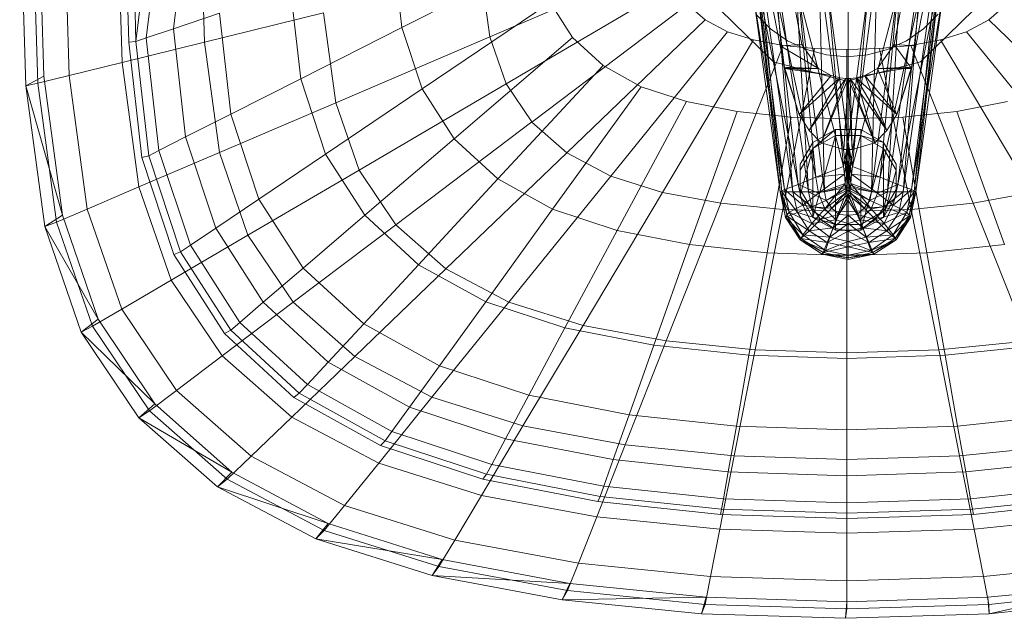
# Model space of a CAD drawing. Header units: metres. Extents: x 397.7 to 427.5, y 12.7 to 28.4.
# Tile 102 of 139: x 409.531 to 409.748, y 27.705 to 27.838. Entities that reach past the tile are written whole.
import ezdxf

# ---------------------------------------------------------------- set-up
doc = ezdxf.new("R2010")
doc.units = ezdxf.units.M
doc.layers.add('02_MOBILIARIO', color=7, linetype='Continuous', lineweight=18)
doc.layers.add('A-DETL-____-MBND', color=7, linetype='Continuous', lineweight=18)

# ---------------------------------------------------------------- blocks, each defined once
blk = doc.blocks.new('Family - Rentamans P2-152767-05_CLI_AIGUA_P2')
at = {"layer": 'A-DETL-____-MBND', "color": 253, "true_color": 0xaaaaaa}
for p, q in [((0.16249, 0.18273), (0.17279, 0.12673)), ((0.16249, 0.18273), (0.17279, 0.12673)), ((0.19319, 0.12673), (0.20349, 0.18273)), ((0.19319, 0.12673), (0.20349, 0.18273)), ((0.16799, 0.12643), (0.15799, 0.17843)), ((0.15799, 0.17843), (0.16799, 0.12643)), ((0.20799, 0.17843), (0.19799, 0.12643)), ((0.20799, 0.17843), (0.19799, 0.12643)), ((0, 0.16227), (0.00133, 0.11764)), ((0.00269, 0.16227), (0.004, 0.11821)), ((0.0041, 0.16227), (0.00536, 0.11975)), ((0.01092, 0.11992), (0.00966, 0.16227)), ((0.02264, 0.1228), (0.02147, 0.16227)), ((0.04082, 0.12728), (0.03978, 0.16227)), ((0.16839, 0.09423), (0.16129, 0.15423)), ((0.16799, 0.09423), (0.16129, 0.15423)), ((0.16799, 0.09423), (0.16129, 0.15423)), ((0.20469, 0.15423), (0.19759, 0.09423)), ((0.20469, 0.15423), (0.19799, 0.09423)), ((0.19799, 0.09423), (0.20469, 0.15423)), ((0.17079, 0.09423), (0.16269, 0.15123)), ((0.16839, 0.09423), (0.16269, 0.15123)), ((0.20329, 0.15123), (0.19519, 0.09423)), ((0.19759, 0.09423), (0.20329, 0.15123)), ((0.02408, 0.12731), (0.02353, 0.14943)), ((0.02565, 0.12745), (0.02511, 0.14934)), ((0.03396, 0.13024), (0.0362, 0.14804)), ((0.02565, 0.12745), (0.02802, 0.14625)), ((0.02796, 0.12822), (0.0303, 0.14675)), ((0.08444, 0.13051), (0.08263, 0.1466)), ((0.17429, 0.09423), (0.16649, 0.14723)), ((0.17079, 0.09423), (0.16649, 0.14723)), ((0.19949, 0.14723), (0.19169, 0.09423)), ((0.19949, 0.14723), (0.19519, 0.09423)), ((0.11406, 0.1455), (0.08444, 0.13051)), ((0.14281, 0.14517), (0.10383, 0.12847)), ((0.17779, 0.09423), (0.17119, 0.14553)), ((0.17429, 0.09423), (0.17119, 0.14553)), ((0.18299, 0.09573), (0.17659, 0.14403)), ((0.17779, 0.09423), (0.17659, 0.14403)), ((0.18939, 0.14403), (0.18299, 0.09573)), ((0.19479, 0.14553), (0.18819, 0.09423)), ((0.18819, 0.09423), (0.18939, 0.14403)), ((0.19169, 0.09423), (0.19479, 0.14553)), ((0.10383, 0.12847), (0.10196, 0.14236)), ((0.18299, 0.09573), (0.18299, 0.14323)), ((0.10743, 0.11808), (0.14464, 0.13991)), ((0.06207, 0.11919), (0.05985, 0.13894)), ((0.16799, 0.09423), (0.16199, 0.13823)), ((0.16899, 0.09473), (0.16199, 0.13823)), ((0.16899, 0.09473), (0.16339, 0.13823)), ((0.17199, 0.09583), (0.16339, 0.13823)), ((0.17199, 0.09583), (0.16699, 0.13823)), ((0.16699, 0.13823), (0.17589, 0.09743)), ((0.17199, 0.13823), (0.18199, 0.09983)), ((0.17199, 0.13823), (0.17589, 0.09743)), ((0.17859, 0.13823), (0.18299, 0.10523)), ((0.17859, 0.13823), (0.18199, 0.09983)), ((0.18299, 0.10523), (0.18739, 0.13823)), ((0.18299, 0.13813), (0.18299, 0.10523)), ((0.18739, 0.13823), (0.18399, 0.09983)), ((0.18399, 0.09983), (0.19399, 0.13823)), ((0.19399, 0.13823), (0.19009, 0.09743)), ((0.19009, 0.09743), (0.19899, 0.13823)), ((0.19899, 0.13823), (0.19399, 0.09583)), ((0.19399, 0.09583), (0.20259, 0.13823)), ((0.20399, 0.13823), (0.19699, 0.09473)), ((0.20259, 0.13823), (0.19699, 0.09473)), ((0.20399, 0.13823), (0.19799, 0.09423)), ((0.11719, 0.13603), (0.08893, 0.11696)), ((0.1131, 0.10963), (0.14751, 0.13563)), ((0.12213, 0.12833), (0.11719, 0.13603)), ((0.15143, 0.13218), (0.14751, 0.13563)), ((0.21801, 0.13563), (0.21409, 0.13218)), ((0.04411, 0.13365), (0.03396, 0.13024)), ((0.06713, 0.13377), (0.04082, 0.12728)), ((0.04662, 0.11137), (0.04411, 0.13365)), ((0.06981, 0.1139), (0.06713, 0.13377)), ((0.16652, 0.1229), (0.15464, 0.13448)), ((0.15464, 0.13448), (0.16652, 0.1229)), ((0.16588, 0.13019), (0.16265, 0.13343)), ((0.16588, 0.13019), (0.16265, 0.13343)), ((0.21088, 0.13448), (0.19899, 0.1229)), ((0.19899, 0.1229), (0.21088, 0.13448)), ((0.20287, 0.13343), (0.19963, 0.13019)), ((0.20287, 0.13343), (0.19963, 0.13019)), ((0.08444, 0.13051), (0.06207, 0.11919)), ((0.08893, 0.11696), (0.08444, 0.13051)), ((0.12086, 0.10282), (0.15143, 0.13218)), ((0.15634, 0.12959), (0.15143, 0.13218)), ((0.21409, 0.13218), (0.20918, 0.12959)), ((0.24466, 0.10282), (0.21409, 0.13218)), ((0.03396, 0.13024), (0.02796, 0.12822)), ((0.03665, 0.10633), (0.03396, 0.13024)), ((0.10383, 0.12847), (0.06981, 0.1139)), ((0.10743, 0.11808), (0.10383, 0.12847)), ((0.13056, 0.09769), (0.15634, 0.12959)), ((0.16214, 0.12776), (0.15634, 0.12959)), ((0.16963, 0.12757), (0.16588, 0.13019)), ((0.16963, 0.12757), (0.16588, 0.13019)), ((0.19963, 0.13019), (0.19588, 0.12757)), ((0.19963, 0.13019), (0.19588, 0.12757)), ((0.20918, 0.12959), (0.20338, 0.12776)), ((0.23496, 0.09769), (0.20918, 0.12959)), ((0.04082, 0.12728), (0.02264, 0.1228)), ((0.02565, 0.12745), (0.02408, 0.12731)), ((0.02695, 0.10182), (0.02408, 0.12731)), ((0.02796, 0.12822), (0.02565, 0.12745)), ((0.0285, 0.1022), (0.02565, 0.12745)), ((0.03076, 0.10335), (0.02796, 0.12822)), ((0.04411, 0.1029), (0.04082, 0.12728)), ((0.12213, 0.12833), (0.09599, 0.10594)), ((0.12888, 0.12212), (0.12213, 0.12833)), ((0.14201, 0.09408), (0.16214, 0.12776)), ((0.15485, 0.0917), (0.16864, 0.12656)), ((0.16864, 0.12656), (0.16214, 0.12776)), ((0.17279, 0.12673), (0.16799, 0.12643)), ((0.16799, 0.12643), (0.16899, 0.12173)), ((0.16899, 0.12143), (0.16799, 0.12643)), ((0.16799, 0.12643), (0.17649, 0.12143)), ((0.16799, 0.12643), (0.16899, 0.12143)), ((0.17559, 0.12586), (0.16864, 0.12656)), ((0.17378, 0.12563), (0.16963, 0.12757)), ((0.17378, 0.12563), (0.16963, 0.12757)), ((0.17279, 0.12673), (0.17649, 0.12143)), ((0.17649, 0.12143), (0.17279, 0.12673)), ((0.19319, 0.12673), (0.18949, 0.12143)), ((0.19319, 0.12673), (0.18949, 0.12143)), ((0.19688, 0.12656), (0.18993, 0.12586)), ((0.19588, 0.12757), (0.19174, 0.12563)), ((0.19588, 0.12757), (0.19174, 0.12563)), ((0.19699, 0.12143), (0.19319, 0.12673)), ((0.19799, 0.12643), (0.19319, 0.12673)), ((0.20338, 0.12776), (0.19688, 0.12656)), ((0.21066, 0.0917), (0.19688, 0.12656)), ((0.19699, 0.12173), (0.19799, 0.12643)), ((0.19799, 0.12643), (0.19699, 0.12143)), ((0.19699, 0.12173), (0.19799, 0.12643)), ((0.2235, 0.09408), (0.20338, 0.12776)), ((0.16859, 0.09032), (0.17559, 0.12586)), ((0.1782, 0.12445), (0.17378, 0.12563)), ((0.1782, 0.12445), (0.17378, 0.12563)), ((0.18276, 0.12563), (0.17559, 0.12586)), ((0.18276, 0.12405), (0.1782, 0.12445)), ((0.18276, 0.12405), (0.1782, 0.12445)), ((0.18993, 0.12586), (0.18276, 0.12563)), ((0.18276, 0.08986), (0.18276, 0.12563)), ((0.18732, 0.12445), (0.18276, 0.12405)), ((0.18732, 0.12445), (0.18276, 0.12405)), ((0.19174, 0.12563), (0.18732, 0.12445)), ((0.19174, 0.12563), (0.18732, 0.12445)), ((0.19692, 0.09032), (0.18993, 0.12586)), ((0.02264, 0.1228), (0.01092, 0.11992)), ((0.02635, 0.09529), (0.02264, 0.1228)), ((0.10565, 0.09705), (0.12888, 0.12212)), ((0.13732, 0.11744), (0.12888, 0.12212)), ((0.18276, 0.11866), (0.16652, 0.1229)), ((0.16652, 0.1229), (0.18276, 0.11866)), ((0.19899, 0.1229), (0.18276, 0.11866)), ((0.18276, 0.11866), (0.19899, 0.1229)), ((0.00133, 0.11764), (0.00536, 0.11975)), ((0.01092, 0.11992), (0.004, 0.11821)), ((0.00536, 0.11975), (0.00947, 0.08904)), ((0.01092, 0.11992), (0.0149, 0.09039)), ((0.16899, 0.12173), (0.17219, 0.11133)), ((0.16899, 0.12143), (0.16899, 0.12173)), ((0.16899, 0.12173), (0.17929, 0.11993)), ((0.16899, 0.12173), (0.17649, 0.12143)), ((0.17219, 0.11133), (0.16899, 0.12143)), ((0.16899, 0.12143), (0.17219, 0.11133)), ((0.17929, 0.11993), (0.16899, 0.12143)), ((0.17649, 0.12143), (0.16899, 0.12143)), ((0.17219, 0.11133), (0.17929, 0.11993)), ((0.17929, 0.11993), (0.17219, 0.11133)), ((0.17649, 0.12143), (0.17929, 0.11993)), ((0.17929, 0.11993), (0.17649, 0.12143)), ((0.17929, 0.11993), (0.18119, 0.11943)), ((0.18119, 0.11943), (0.17929, 0.11993)), ((0.18669, 0.11993), (0.18479, 0.11943)), ((0.18669, 0.11993), (0.18479, 0.11943)), ((0.18669, 0.11993), (0.19699, 0.12173)), ((0.18949, 0.12143), (0.18669, 0.11993)), ((0.18949, 0.12143), (0.18669, 0.11993)), ((0.19159, 0.10773), (0.18669, 0.11993)), ((0.19379, 0.11133), (0.18669, 0.11993)), ((0.18669, 0.11993), (0.19379, 0.11133)), ((0.18949, 0.12143), (0.19699, 0.12173)), ((0.19379, 0.11133), (0.18949, 0.12143)), ((0.19699, 0.12143), (0.18949, 0.12143)), ((0.19379, 0.11133), (0.19699, 0.12173)), ((0.19379, 0.11133), (0.19699, 0.12143)), ((0.19699, 0.12143), (0.19379, 0.11133)), ((0.19699, 0.12173), (0.19699, 0.12143)), ((0.004, 0.11821), (0.00133, 0.11764)), ((0.00133, 0.11764), (0.00947, 0.08904)), ((0.00133, 0.11764), (0.00552, 0.08652)), ((0.004, 0.11821), (0.00814, 0.08749)), ((0.06207, 0.11919), (0.04662, 0.11137)), ((0.06758, 0.10256), (0.06207, 0.11919)), ((0.10743, 0.11808), (0.07496, 0.09903)), ((0.1131, 0.10964), (0.10743, 0.11808)), ((0.18119, 0.11943), (0.17219, 0.11133)), ((0.17219, 0.11133), (0.18119, 0.11943)), ((0.17439, 0.10773), (0.18119, 0.11943)), ((0.18119, 0.11943), (0.17439, 0.10773)), ((0.18249, 0.11923), (0.17439, 0.10773)), ((0.17439, 0.10773), (0.18249, 0.11923)), ((0.18299, 0.11923), (0.17709, 0.10503)), ((0.17709, 0.10503), (0.18299, 0.11923)), ((0.17709, 0.10503), (0.18249, 0.11923)), ((0.18249, 0.11923), (0.17709, 0.10503)), ((0.18119, 0.11943), (0.18249, 0.11923)), ((0.18249, 0.11923), (0.18119, 0.11943)), ((0.18299, 0.11923), (0.18209, 0.10353)), ((0.18209, 0.10353), (0.18299, 0.11923)), ((0.18249, 0.11923), (0.18299, 0.11923)), ((0.18299, 0.11923), (0.18249, 0.11923)), ((0.18349, 0.11923), (0.18299, 0.11923)), ((0.18299, 0.11923), (0.18389, 0.10353)), ((0.18299, 0.11923), (0.18889, 0.10503)), ((0.18349, 0.11923), (0.18299, 0.11923)), ((0.18479, 0.11943), (0.18349, 0.11923)), ((0.18479, 0.11943), (0.18349, 0.11923)), ((0.18389, 0.10353), (0.18349, 0.11923)), ((0.18889, 0.10503), (0.18349, 0.11923)), ((0.18349, 0.11923), (0.18889, 0.10503)), ((0.18349, 0.11923), (0.19159, 0.10773)), ((0.18889, 0.10503), (0.18479, 0.11943)), ((0.19159, 0.10773), (0.18479, 0.11943)), ((0.18479, 0.11943), (0.19159, 0.10773)), ((0.18479, 0.11943), (0.19379, 0.11133)), ((0.08893, 0.11696), (0.06758, 0.10256)), ((0.09599, 0.10594), (0.08893, 0.11696)), ((0.11773, 0.09036), (0.13732, 0.11744)), ((0.14729, 0.11416), (0.13732, 0.11744)), ((0.06981, 0.1139), (0.04411, 0.1029)), ((0.07496, 0.09903), (0.06981, 0.1139)), ((0.13201, 0.08566), (0.14729, 0.11416)), ((0.15847, 0.11198), (0.14729, 0.11416)), ((0.21822, 0.11416), (0.20705, 0.11198)), ((0.04662, 0.11137), (0.03665, 0.10633)), ((0.05283, 0.09261), (0.04662, 0.11137)), ((0.148, 0.08255), (0.15847, 0.11198)), ((0.17043, 0.11072), (0.15847, 0.11198)), ((0.17219, 0.11133), (0.17439, 0.10773)), ((0.17439, 0.10773), (0.17219, 0.11133)), ((0.19379, 0.11133), (0.19159, 0.10773)), ((0.19159, 0.10773), (0.19379, 0.11133)), ((0.20705, 0.11198), (0.19509, 0.11073)), ((0.20705, 0.11198), (0.21752, 0.08255)), ((0.08308, 0.08694), (0.1131, 0.10964)), ((0.12086, 0.10282), (0.1131, 0.10963)), ((0.16511, 0.08075), (0.17043, 0.11072)), ((0.18276, 0.11031), (0.17043, 0.11072)), ((0.19509, 0.11072), (0.18276, 0.11031)), ((0.18276, 0.08015), (0.18276, 0.11031)), ((0.2004, 0.08075), (0.19509, 0.11072)), ((0.17439, 0.10773), (0.17709, 0.10503)), ((0.17709, 0.10503), (0.17439, 0.10773)), ((0.18019, 0.10795), (0.17519, 0.10381)), ((0.18019, 0.10795), (0.17519, 0.10514)), ((0.17519, 0.10381), (0.18019, 0.10663)), ((0.18019, 0.10663), (0.17519, 0.08856)), ((0.18579, 0.10795), (0.18019, 0.10795)), ((0.18019, 0.10795), (0.18019, 0.10663)), ((0.18019, 0.10663), (0.18579, 0.10663)), ((0.18019, 0.10663), (0.18019, 0.08575)), ((0.18579, 0.10795), (0.18579, 0.10663)), ((0.19079, 0.10514), (0.18579, 0.10795)), ((0.19079, 0.10514), (0.18579, 0.10663)), ((0.18579, 0.10663), (0.19079, 0.10381)), ((0.18579, 0.10663), (0.18579, 0.08575)), ((0.19159, 0.10773), (0.18889, 0.10503)), ((0.18889, 0.10503), (0.19159, 0.10773)), ((0.03665, 0.10633), (0.03076, 0.10335)), ((0.04332, 0.08619), (0.03665, 0.10633)), ((0.09599, 0.10594), (0.07625, 0.08904)), ((0.10565, 0.09705), (0.09599, 0.10594)), ((0.17519, 0.10514), (0.17239, 0.10035)), ((0.17519, 0.10514), (0.17519, 0.10381)), ((0.17709, 0.10503), (0.18209, 0.10353)), ((0.18209, 0.10353), (0.17709, 0.10503)), ((0.18199, 0.09983), (0.18299, 0.10523)), ((0.18299, 0.10523), (0.18399, 0.09983)), ((0.18299, 0.10523), (0.18299, 0.10423)), ((0.18889, 0.10503), (0.18389, 0.10353)), ((0.18389, 0.10353), (0.18889, 0.10503)), ((0.19359, 0.10035), (0.19079, 0.10514)), ((0.19079, 0.10514), (0.19079, 0.10381)), ((0.04411, 0.1029), (0.02635, 0.09529)), ((0.03076, 0.10335), (0.0285, 0.1022)), ((0.0377, 0.0824), (0.03076, 0.10335)), ((0.05043, 0.08464), (0.04411, 0.1029)), ((0.06758, 0.10256), (0.05283, 0.09261)), ((0.07625, 0.08904), (0.06758, 0.10256)), ((0.09417, 0.07719), (0.12086, 0.10282)), ((0.13056, 0.09769), (0.12086, 0.10282)), ((0.17239, 0.09901), (0.17519, 0.10381)), ((0.17519, 0.10381), (0.17239, 0.09337)), ((0.17519, 0.10381), (0.17519, 0.08856)), ((0.18199, 0.09983), (0.18299, 0.10423)), ((0.18209, 0.10353), (0.18389, 0.10353)), ((0.18389, 0.10353), (0.18209, 0.10353)), ((0.18219, 0.09813), (0.18299, 0.10423)), ((0.18299, 0.10423), (0.18399, 0.09983)), ((0.18299, 0.10423), (0.18379, 0.09813)), ((0.18299, 0.10423), (0.18299, 0.10123)), ((0.18579, 0.08575), (0.19079, 0.10381)), ((0.19079, 0.10381), (0.19359, 0.09901)), ((0.19079, 0.10381), (0.19079, 0.08856)), ((0.0285, 0.1022), (0.02695, 0.10182)), ((0.03406, 0.08034), (0.02695, 0.10182)), ((0.03553, 0.08094), (0.0285, 0.1022)), ((0.17239, 0.10035), (0.17239, 0.09901)), ((0.17239, 0.10035), (0.17239, 0.09472)), ((0.18219, 0.09813), (0.18299, 0.10123)), ((0.18239, 0.09603), (0.18299, 0.10123)), ((0.18239, 0.09603), (0.18299, 0.10023)), ((0.18259, 0.09403), (0.18299, 0.10023)), ((0.18299, 0.10123), (0.18379, 0.09813)), ((0.18299, 0.10123), (0.18359, 0.09603)), ((0.18299, 0.10123), (0.18299, 0.10023)), ((0.18299, 0.10023), (0.18359, 0.09603)), ((0.18299, 0.10023), (0.18339, 0.09403)), ((0.18299, 0.10023), (0.18299, 0.09323)), ((0.19359, 0.09901), (0.19359, 0.10035)), ((0.19359, 0.09472), (0.19359, 0.10035)), ((0.07496, 0.09903), (0.05043, 0.08464)), ((0.08308, 0.08694), (0.07496, 0.09903)), ((0.17239, 0.09337), (0.17239, 0.09901)), ((0.17589, 0.09743), (0.18199, 0.09983)), ((0.17589, 0.09743), (0.18219, 0.09813)), ((0.17649, 0.09393), (0.18219, 0.09813)), ((0.18199, 0.09983), (0.18219, 0.09813)), ((0.18219, 0.09813), (0.18239, 0.09603)), ((0.18379, 0.09813), (0.18359, 0.09603)), ((0.18399, 0.09983), (0.18379, 0.09813)), ((0.18379, 0.09813), (0.19009, 0.09743)), ((0.18379, 0.09813), (0.18949, 0.09393)), ((0.18399, 0.09983), (0.19009, 0.09743)), ((0.19079, 0.08856), (0.19359, 0.09901)), ((0.19359, 0.09901), (0.19359, 0.09337)), ((0.08811, 0.07812), (0.10565, 0.09705)), ((0.11773, 0.09036), (0.10565, 0.09705)), ((0.10805, 0.06985), (0.13056, 0.09769)), ((0.14201, 0.09408), (0.13056, 0.09769)), ((0.16899, 0.09473), (0.17199, 0.09583)), ((0.17199, 0.09583), (0.17589, 0.09743)), ((0.17299, 0.09123), (0.17199, 0.09583)), ((0.17649, 0.09393), (0.17199, 0.09583)), ((0.17589, 0.09743), (0.17649, 0.09393)), ((0.17649, 0.09393), (0.18239, 0.09603)), ((0.18299, 0.09573), (0.17779, 0.09423)), ((0.17789, 0.09043), (0.18239, 0.09603)), ((0.18239, 0.09603), (0.18259, 0.09403)), ((0.18819, 0.09423), (0.18299, 0.09573)), ((0.18299, 0.09523), (0.18299, 0.09573)), ((0.18359, 0.09603), (0.18339, 0.09403)), ((0.18359, 0.09603), (0.18949, 0.09393)), ((0.18359, 0.09603), (0.18809, 0.09043)), ((0.19009, 0.09743), (0.18949, 0.09393)), ((0.18949, 0.09393), (0.19399, 0.09583)), ((0.19009, 0.09743), (0.19399, 0.09583)), ((0.19399, 0.09583), (0.19299, 0.09123)), ((0.19399, 0.09583), (0.19699, 0.09473)), ((0.02635, 0.09529), (0.0149, 0.09039)), ((0.02635, 0.09529), (0.03348, 0.0747)), ((0.12445, 0.06469), (0.14201, 0.09408)), ((0.15486, 0.0917), (0.14201, 0.09408)), ((0.16799, 0.09423), (0.16899, 0.09473)), ((0.16839, 0.09423), (0.16799, 0.09423)), ((0.16959, 0.08873), (0.16799, 0.09423)), ((0.16919, 0.08853), (0.16799, 0.09423)), ((0.16919, 0.08853), (0.16799, 0.09423)), ((0.16919, 0.08863), (0.16799, 0.09423)), ((0.16799, 0.09423), (0.16999, 0.08973)), ((0.17079, 0.09423), (0.16839, 0.09423)), ((0.17179, 0.08963), (0.16839, 0.09423)), ((0.16959, 0.08873), (0.16839, 0.09423)), ((0.16999, 0.08973), (0.16899, 0.09473)), ((0.17299, 0.09123), (0.16899, 0.09473)), ((0.17429, 0.09423), (0.17079, 0.09423)), ((0.17499, 0.09093), (0.17079, 0.09423)), ((0.17179, 0.08963), (0.17079, 0.09423)), ((0.17239, 0.09472), (0.17239, 0.09337)), ((0.17239, 0.09472), (0.17519, 0.08991)), ((0.17299, 0.09123), (0.17649, 0.09393)), ((0.17779, 0.09423), (0.17429, 0.09423)), ((0.17819, 0.09233), (0.17429, 0.09423)), ((0.17499, 0.09093), (0.17429, 0.09423)), ((0.17789, 0.09043), (0.17649, 0.09393)), ((0.18299, 0.09523), (0.17779, 0.09423)), ((0.17819, 0.09233), (0.17779, 0.09423)), ((0.17789, 0.09043), (0.18259, 0.09403)), ((0.18299, 0.09523), (0.17819, 0.09233)), ((0.18299, 0.09463), (0.17819, 0.09233)), ((0.18299, 0.09463), (0.17939, 0.09063)), ((0.18299, 0.09363), (0.17939, 0.09063)), ((0.18259, 0.09403), (0.18029, 0.08803)), ((0.18299, 0.09363), (0.18099, 0.08923)), ((0.18259, 0.09403), (0.18299, 0.09323)), ((0.18819, 0.09423), (0.18299, 0.09523)), ((0.18779, 0.09233), (0.18299, 0.09523)), ((0.18299, 0.09463), (0.18299, 0.09523)), ((0.18779, 0.09233), (0.18299, 0.09463)), ((0.18659, 0.09063), (0.18299, 0.09463)), ((0.18299, 0.09363), (0.18299, 0.09463)), ((0.18339, 0.09403), (0.18299, 0.09323)), ((0.18659, 0.09063), (0.18299, 0.09363)), ((0.18499, 0.08923), (0.18299, 0.09363)), ((0.18299, 0.09233), (0.18299, 0.09363)), ((0.18809, 0.09043), (0.18339, 0.09403)), ((0.18339, 0.09403), (0.18569, 0.08803)), ((0.19169, 0.09423), (0.18779, 0.09233)), ((0.18779, 0.09233), (0.18819, 0.09423)), ((0.18949, 0.09393), (0.18809, 0.09043)), ((0.19169, 0.09423), (0.18819, 0.09423)), ((0.18949, 0.09393), (0.19299, 0.09123)), ((0.19079, 0.08991), (0.19359, 0.09472)), ((0.19519, 0.09423), (0.19099, 0.09093)), ((0.19099, 0.09093), (0.19169, 0.09423)), ((0.19519, 0.09423), (0.19169, 0.09423)), ((0.19699, 0.09473), (0.19299, 0.09123)), ((0.19359, 0.09337), (0.19359, 0.09472)), ((0.19519, 0.09423), (0.19419, 0.08963)), ((0.19759, 0.09423), (0.19419, 0.08963)), ((0.19759, 0.09423), (0.19519, 0.09423)), ((0.19699, 0.09473), (0.19599, 0.08973)), ((0.19599, 0.08973), (0.19799, 0.09423)), ((0.19799, 0.09423), (0.19639, 0.08873)), ((0.19639, 0.08873), (0.19759, 0.09423)), ((0.19799, 0.09423), (0.19679, 0.08863)), ((0.19679, 0.08863), (0.19799, 0.09423)), ((0.19799, 0.09423), (0.19679, 0.08853)), ((0.19699, 0.09473), (0.19799, 0.09423)), ((0.19799, 0.09423), (0.19759, 0.09423)), ((0.2235, 0.09408), (0.21066, 0.0917)), ((0.05283, 0.09261), (0.04332, 0.08619)), ((0.06261, 0.07735), (0.05283, 0.09261)), ((0.14283, 0.06127), (0.15486, 0.0917)), ((0.16859, 0.09032), (0.15486, 0.0917)), ((0.17239, 0.09337), (0.17519, 0.08856)), ((0.17819, 0.09233), (0.17499, 0.09093)), ((0.17939, 0.09063), (0.17819, 0.09233)), ((0.18299, 0.09323), (0.18029, 0.08803)), ((0.18299, 0.09233), (0.18099, 0.08923)), ((0.18299, 0.09323), (0.18569, 0.08803)), ((0.18299, 0.09323), (0.18299, 0.08723)), ((0.18499, 0.08923), (0.18299, 0.09233)), ((0.18299, 0.08903), (0.18299, 0.09233)), ((0.18659, 0.09063), (0.18779, 0.09233)), ((0.19099, 0.09093), (0.18779, 0.09233)), ((0.19079, 0.08856), (0.19359, 0.09337)), ((0.21066, 0.0917), (0.19692, 0.09032)), ((0.22269, 0.06127), (0.21066, 0.0917)), ((0.0149, 0.09039), (0.00814, 0.08749)), ((0.0149, 0.09039), (0.02256, 0.06829)), ((0.10294, 0.06991), (0.11773, 0.09036)), ((0.13201, 0.08566), (0.11773, 0.09036)), ((0.16248, 0.0593), (0.16859, 0.09032)), ((0.18276, 0.08986), (0.16859, 0.09032)), ((0.16919, 0.08863), (0.16999, 0.08973)), ((0.17179, 0.08963), (0.16959, 0.08873)), ((0.16999, 0.08973), (0.17299, 0.09123)), ((0.17299, 0.08473), (0.16999, 0.08973)), ((0.16999, 0.08973), (0.17499, 0.08723)), ((0.17499, 0.09093), (0.17179, 0.08963)), ((0.17689, 0.08813), (0.17179, 0.08963)), ((0.17439, 0.08563), (0.17179, 0.08963)), ((0.17499, 0.08723), (0.17299, 0.09123)), ((0.17789, 0.09043), (0.17299, 0.09123)), ((0.17939, 0.09063), (0.17499, 0.09093)), ((0.17689, 0.08813), (0.17499, 0.09093)), ((0.17499, 0.08723), (0.17789, 0.09043)), ((0.17519, 0.08991), (0.18019, 0.087)), ((0.17519, 0.08856), (0.17519, 0.08991)), ((0.17939, 0.09063), (0.17689, 0.08813)), ((0.18099, 0.08923), (0.17689, 0.08813)), ((0.17789, 0.09043), (0.18029, 0.08803)), ((0.18099, 0.08923), (0.17939, 0.09063)), ((0.18099, 0.08923), (0.17969, 0.08623)), ((0.18299, 0.08903), (0.18099, 0.08923)), ((0.19692, 0.09032), (0.18276, 0.08986)), ((0.18276, 0.05865), (0.18276, 0.08986)), ((0.18299, 0.08903), (0.18499, 0.08923)), ((0.18499, 0.08923), (0.18659, 0.09063)), ((0.18909, 0.08813), (0.18499, 0.08923)), ((0.18629, 0.08623), (0.18499, 0.08923)), ((0.18809, 0.09043), (0.18569, 0.08803)), ((0.18579, 0.08575), (0.19079, 0.08991)), ((0.18579, 0.087), (0.19079, 0.08991)), ((0.19099, 0.09093), (0.18659, 0.09063)), ((0.18909, 0.08813), (0.18659, 0.09063)), ((0.19299, 0.09123), (0.18809, 0.09043)), ((0.18809, 0.09043), (0.19099, 0.08723)), ((0.18909, 0.08813), (0.19099, 0.09093)), ((0.19419, 0.08963), (0.18909, 0.08813)), ((0.19079, 0.08856), (0.19079, 0.08991)), ((0.19299, 0.09123), (0.19099, 0.08723)), ((0.19419, 0.08963), (0.19099, 0.09093)), ((0.19099, 0.08723), (0.19599, 0.08973)), ((0.19419, 0.08963), (0.19159, 0.08563)), ((0.19299, 0.09123), (0.19599, 0.08973)), ((0.19599, 0.08973), (0.19299, 0.08473)), ((0.19639, 0.08873), (0.19419, 0.08963)), ((0.19599, 0.08973), (0.19679, 0.08863)), ((0.20303, 0.0593), (0.19693, 0.09032)), ((0.00947, 0.08904), (0.00552, 0.08652)), ((0.00814, 0.08749), (0.00552, 0.08652)), ((0.00814, 0.08749), (0.0161, 0.0645)), ((0.00947, 0.08904), (0.01737, 0.06606)), ((0.07625, 0.08904), (0.06261, 0.07735)), ((0.08811, 0.07812), (0.07625, 0.08904)), ((0.16959, 0.08873), (0.16919, 0.08853)), ((0.16919, 0.08853), (0.16919, 0.08863)), ((0.17239, 0.08363), (0.16919, 0.08863)), ((0.17299, 0.08473), (0.16919, 0.08863)), ((0.17259, 0.08393), (0.16919, 0.08853)), ((0.17239, 0.08363), (0.16919, 0.08853)), ((0.16919, 0.08853), (0.17239, 0.08363)), ((0.17439, 0.08563), (0.16959, 0.08873)), ((0.17259, 0.08393), (0.16959, 0.08873)), ((0.17299, 0.08473), (0.17499, 0.08723)), ((0.17689, 0.08813), (0.17439, 0.08563)), ((0.18029, 0.08803), (0.17499, 0.08723)), ((0.17499, 0.08723), (0.17899, 0.08423)), ((0.17519, 0.08856), (0.18019, 0.08575)), ((0.17519, 0.08856), (0.18019, 0.087)), ((0.17969, 0.08623), (0.17689, 0.08813)), ((0.18029, 0.08803), (0.17899, 0.08423)), ((0.18299, 0.08723), (0.17899, 0.08423)), ((0.17969, 0.08623), (0.18299, 0.08903)), ((0.18029, 0.08803), (0.18299, 0.08723)), ((0.18629, 0.08623), (0.18299, 0.08903)), ((0.18299, 0.08553), (0.18299, 0.08903)), ((0.18569, 0.08803), (0.18299, 0.08723)), ((0.18299, 0.08723), (0.18699, 0.08423)), ((0.18299, 0.08723), (0.18299, 0.08323)), ((0.18569, 0.08803), (0.19099, 0.08723)), ((0.18569, 0.08803), (0.18699, 0.08423)), ((0.18579, 0.08575), (0.19079, 0.08856)), ((0.18629, 0.08623), (0.18909, 0.08813)), ((0.19099, 0.08723), (0.18699, 0.08423)), ((0.19159, 0.08563), (0.18909, 0.08813)), ((0.19099, 0.08723), (0.19299, 0.08473)), ((0.19639, 0.08873), (0.19159, 0.08563)), ((0.19299, 0.08473), (0.19679, 0.08863)), ((0.19339, 0.08393), (0.19639, 0.08873)), ((0.19679, 0.08853), (0.19339, 0.08393)), ((0.19679, 0.08863), (0.19359, 0.08363)), ((0.19359, 0.08363), (0.19679, 0.08853)), ((0.19679, 0.08853), (0.19359, 0.08363)), ((0.19679, 0.08853), (0.19639, 0.08873)), ((0.19679, 0.08863), (0.19679, 0.08853)), ((0.00552, 0.08652), (0.01737, 0.06606)), ((0.00552, 0.08652), (0.01359, 0.06324)), ((0.04332, 0.08619), (0.0377, 0.0824)), ((0.05382, 0.06982), (0.04332, 0.08619)), ((0.0604, 0.06981), (0.08308, 0.08694)), ((0.09417, 0.07719), (0.08308, 0.08694)), ((0.12046, 0.06414), (0.13201, 0.08566)), ((0.148, 0.08255), (0.13201, 0.08566)), ((0.17439, 0.08563), (0.17259, 0.08393)), ((0.17969, 0.08623), (0.17439, 0.08563)), ((0.17839, 0.08303), (0.17439, 0.08563)), ((0.17839, 0.08303), (0.17969, 0.08623)), ((0.17839, 0.08303), (0.18299, 0.08553)), ((0.18299, 0.08553), (0.17969, 0.08623)), ((0.18019, 0.087), (0.18579, 0.087)), ((0.18019, 0.08575), (0.18019, 0.087)), ((0.18019, 0.08575), (0.18579, 0.08575)), ((0.18299, 0.08553), (0.18629, 0.08623)), ((0.18759, 0.08303), (0.18299, 0.08553)), ((0.18299, 0.08203), (0.18299, 0.08553)), ((0.18579, 0.087), (0.18579, 0.08575)), ((0.19159, 0.08563), (0.18629, 0.08623)), ((0.18759, 0.08303), (0.18629, 0.08623)), ((0.19159, 0.08563), (0.18759, 0.08303)), ((0.19339, 0.08393), (0.19159, 0.08563)), ((0.05043, 0.08464), (0.03348, 0.0747)), ((0.05043, 0.08464), (0.0604, 0.06981)), ((0.17239, 0.08363), (0.17299, 0.08473)), ((0.17239, 0.08363), (0.17259, 0.08393)), ((0.17239, 0.08363), (0.17729, 0.08043)), ((0.17729, 0.08043), (0.17239, 0.08363)), ((0.17749, 0.08083), (0.17239, 0.08363)), ((0.17799, 0.08123), (0.17239, 0.08363)), ((0.17749, 0.08083), (0.17259, 0.08393)), ((0.17259, 0.08393), (0.17839, 0.08303)), ((0.17799, 0.08123), (0.17299, 0.08473)), ((0.17899, 0.08423), (0.17299, 0.08473)), ((0.17749, 0.08083), (0.17839, 0.08303)), ((0.17899, 0.08423), (0.17799, 0.08123)), ((0.18299, 0.08323), (0.17799, 0.08123)), ((0.18299, 0.08203), (0.17839, 0.08303)), ((0.17899, 0.08423), (0.18299, 0.08323)), ((0.18699, 0.08423), (0.18299, 0.08323)), ((0.18299, 0.08323), (0.18799, 0.08123)), ((0.18299, 0.08323), (0.18299, 0.08023)), ((0.18759, 0.08303), (0.18299, 0.08203)), ((0.18699, 0.08423), (0.19299, 0.08473)), ((0.18699, 0.08423), (0.18799, 0.08123)), ((0.19339, 0.08393), (0.18759, 0.08303)), ((0.18849, 0.08083), (0.18759, 0.08303)), ((0.19299, 0.08473), (0.18799, 0.08123)), ((0.18799, 0.08123), (0.19359, 0.08363)), ((0.18849, 0.08083), (0.19339, 0.08393)), ((0.19359, 0.08363), (0.18849, 0.08083)), ((0.19359, 0.08363), (0.18869, 0.08043)), ((0.18869, 0.08043), (0.19359, 0.08363)), ((0.19299, 0.08473), (0.19359, 0.08363)), ((0.19359, 0.08363), (0.19339, 0.08393)), ((0.03553, 0.08094), (0.03406, 0.08034)), ((0.0377, 0.0824), (0.03553, 0.08094)), ((0.04662, 0.06365), (0.03553, 0.08094)), ((0.04862, 0.06537), (0.0377, 0.0824)), ((0.14009, 0.06032), (0.148, 0.08255)), ((0.16511, 0.08075), (0.148, 0.08255)), ((0.1611, 0.05811), (0.16511, 0.08075)), ((0.18276, 0.08015), (0.16511, 0.08075)), ((0.17799, 0.08123), (0.17729, 0.08043)), ((0.17729, 0.08043), (0.17749, 0.08083)), ((0.18299, 0.08203), (0.17749, 0.08083)), ((0.18299, 0.07963), (0.17749, 0.08083)), ((0.18299, 0.08023), (0.17799, 0.08123)), ((0.2004, 0.08075), (0.18276, 0.08015)), ((0.18849, 0.08083), (0.18299, 0.08203)), ((0.18299, 0.07963), (0.18299, 0.08203)), ((0.18799, 0.08123), (0.18299, 0.08023)), ((0.18299, 0.07963), (0.18849, 0.08083)), ((0.18799, 0.08123), (0.18869, 0.08043)), ((0.18869, 0.08043), (0.18849, 0.08083)), ((0.21752, 0.08255), (0.2004, 0.08075)), ((0.2004, 0.08075), (0.20442, 0.05811)), ((0.04526, 0.06288), (0.03406, 0.08034)), ((0.17729, 0.08043), (0.18299, 0.07923)), ((0.18299, 0.07923), (0.17729, 0.08043)), ((0.17729, 0.08043), (0.18299, 0.07963)), ((0.18299, 0.08023), (0.17729, 0.08043)), ((0.18276, 0.05738), (0.18276, 0.08015)), ((0.18869, 0.08043), (0.18299, 0.07923)), ((0.18299, 0.07923), (0.18869, 0.08043)), ((0.18869, 0.08043), (0.18299, 0.07963)), ((0.18869, 0.08043), (0.18299, 0.08023)), ((0.18299, 0.08023), (0.18299, 0.07923)), ((0.18299, 0.07923), (0.18299, 0.07963)), ((0.06261, 0.07735), (0.05382, 0.06982)), ((0.07599, 0.06504), (0.06261, 0.07735)), ((0.07402, 0.05783), (0.09417, 0.07719)), ((0.07599, 0.06504), (0.08811, 0.07812)), ((0.10294, 0.06991), (0.08811, 0.07812)), ((0.10805, 0.06985), (0.09417, 0.07719)), ((0.03348, 0.0747), (0.02256, 0.06829)), ((0.03348, 0.0747), (0.04473, 0.05796)), ((0.04473, 0.05796), (0.0604, 0.06981)), ((0.05382, 0.06982), (0.04862, 0.06537)), ((0.06817, 0.05661), (0.05382, 0.06982)), ((0.0604, 0.06981), (0.07402, 0.05783)), ((0.09106, 0.04882), (0.10805, 0.06985)), ((0.09272, 0.05577), (0.10294, 0.06991)), ((0.12046, 0.06414), (0.10294, 0.06991)), ((0.12445, 0.06469), (0.10805, 0.06985)), ((0.02256, 0.06829), (0.0161, 0.0645)), ((0.02256, 0.06829), (0.03462, 0.05033)), ((0.01737, 0.06606), (0.01359, 0.06324)), ((0.01737, 0.06606), (0.02983, 0.04738)), ((0.04862, 0.06537), (0.04662, 0.06365)), ((0.06355, 0.05162), (0.04862, 0.06537)), ((0.0161, 0.0645), (0.01359, 0.06324)), ((0.01359, 0.06324), (0.02983, 0.04738)), ((0.01359, 0.06324), (0.0263, 0.04431)), ((0.0161, 0.0645), (0.02865, 0.04582)), ((0.04662, 0.06365), (0.04526, 0.06288)), ((0.06177, 0.0497), (0.04662, 0.06365)), ((0.06817, 0.05661), (0.07599, 0.06504)), ((0.09272, 0.05577), (0.07599, 0.06504)), ((0.11118, 0.04249), (0.12445, 0.06469)), ((0.11248, 0.04926), (0.12046, 0.06414)), ((0.14009, 0.06032), (0.12046, 0.06414)), ((0.14283, 0.06127), (0.12445, 0.06469)), ((0.06056, 0.04879), (0.04526, 0.06288)), ((0.13374, 0.0383), (0.14283, 0.06127)), ((0.16248, 0.0593), (0.14283, 0.06127)), ((0.22269, 0.06127), (0.20303, 0.0593)), ((0.13463, 0.04496), (0.14009, 0.06032)), ((0.1611, 0.05811), (0.14009, 0.06032)), ((0.16248, 0.0593), (0.15787, 0.03587)), ((0.18276, 0.05865), (0.16248, 0.0593)), ((0.20303, 0.0593), (0.18276, 0.05865)), ((0.20303, 0.0593), (0.20764, 0.03587)), ((0.22542, 0.06032), (0.20442, 0.05811)), ((0.04473, 0.05796), (0.03462, 0.05033)), ((0.04473, 0.05796), (0.06009, 0.04446)), ((0.06009, 0.04446), (0.07402, 0.05783)), ((0.06355, 0.05162), (0.06817, 0.05661)), ((0.08613, 0.04666), (0.06817, 0.05661)), ((0.07402, 0.05783), (0.09106, 0.04882)), ((0.15832, 0.04246), (0.1611, 0.05811)), ((0.18276, 0.05738), (0.1611, 0.05811)), ((0.18276, 0.05865), (0.18276, 0.03507)), ((0.20442, 0.05811), (0.18276, 0.05738)), ((0.18276, 0.05738), (0.18276, 0.04164)), ((0.20442, 0.05811), (0.20719, 0.04246)), ((0.08613, 0.04666), (0.09272, 0.05577)), ((0.11248, 0.04926), (0.09272, 0.05577)), ((0.03462, 0.05033), (0.02865, 0.04582)), ((0.03462, 0.05033), (0.05111, 0.03583)), ((0.06177, 0.0497), (0.06355, 0.05162)), ((0.08223, 0.04128), (0.06355, 0.05162)), ((0.06056, 0.04879), (0.06177, 0.0497)), ((0.07971, 0.03819), (0.06056, 0.04879)), ((0.08073, 0.0392), (0.06177, 0.0497)), ((0.07931, 0.03429), (0.09106, 0.04882)), ((0.09106, 0.04882), (0.11118, 0.04249)), ((0.10733, 0.03967), (0.11248, 0.04926)), ((0.13463, 0.04496), (0.11248, 0.04926)), ((0.02983, 0.04738), (0.0263, 0.04431)), ((0.02865, 0.04582), (0.0263, 0.04431)), ((0.02865, 0.04582), (0.04581, 0.03074)), ((0.02983, 0.04738), (0.04685, 0.0323)), ((0.08223, 0.04128), (0.08613, 0.04666)), ((0.10733, 0.03967), (0.08613, 0.04666)), ((0.0263, 0.04431), (0.04685, 0.0323)), ((0.0263, 0.04431), (0.04368, 0.02904)), ((0.05111, 0.03583), (0.06009, 0.04446)), ((0.06009, 0.04446), (0.07931, 0.03429)), ((0.13111, 0.03505), (0.13463, 0.04496)), ((0.15832, 0.04246), (0.13463, 0.04496)), ((0.23089, 0.04496), (0.20719, 0.04246)), ((0.10202, 0.02715), (0.11118, 0.04249)), ((0.11118, 0.04249), (0.13374, 0.0383)), ((0.15832, 0.04246), (0.15653, 0.03237)), ((0.18276, 0.04164), (0.15832, 0.04246)), ((0.20719, 0.04246), (0.18276, 0.04164)), ((0.18276, 0.04164), (0.18276, 0.03149)), ((0.20719, 0.04246), (0.20898, 0.03237)), ((0.08073, 0.0392), (0.07971, 0.03819)), ((0.08073, 0.0392), (0.08223, 0.04128)), ((0.10312, 0.03183), (0.08073, 0.0392)), ((0.1043, 0.03401), (0.08223, 0.04128)), ((0.1043, 0.03401), (0.10733, 0.03967)), ((0.13111, 0.03505), (0.10733, 0.03967)), ((0.10233, 0.03074), (0.07971, 0.03819)), ((0.12746, 0.02242), (0.13374, 0.0383)), ((0.13374, 0.0383), (0.15787, 0.03587)), ((0.20764, 0.03587), (0.23178, 0.0383)), ((0.05111, 0.03583), (0.04581, 0.03074)), ((0.05111, 0.03583), (0.07174, 0.02492)), ((0.13111, 0.03505), (0.12902, 0.0292)), ((0.15653, 0.03237), (0.13111, 0.03505)), ((0.15787, 0.03587), (0.15469, 0.01968)), ((0.15787, 0.03587), (0.18276, 0.03507)), ((0.18276, 0.03507), (0.20764, 0.03587)), ((0.18276, 0.03507), (0.18276, 0.01878)), ((0.20764, 0.03587), (0.21083, 0.01968)), ((0.23441, 0.03505), (0.20898, 0.03237)), ((0.07174, 0.02492), (0.07931, 0.03429)), ((0.07931, 0.03429), (0.10202, 0.02715)), ((0.10429, 0.03401), (0.10312, 0.03183)), ((0.12902, 0.0292), (0.1043, 0.03401)), ((0.04685, 0.0323), (0.04368, 0.02904)), ((0.04581, 0.03074), (0.04368, 0.02904)), ((0.04581, 0.03074), (0.06727, 0.01938)), ((0.04685, 0.0323), (0.06815, 0.02095)), ((0.10312, 0.03183), (0.10233, 0.03074)), ((0.12768, 0.02581), (0.10233, 0.03074)), ((0.12822, 0.02694), (0.10312, 0.03183)), ((0.15653, 0.03237), (0.15548, 0.02641)), ((0.18276, 0.03149), (0.15653, 0.03238)), ((0.20898, 0.03237), (0.18276, 0.03149)), ((0.18276, 0.03149), (0.18276, 0.0255)), ((0.20898, 0.03237), (0.21004, 0.02641)), ((0.04368, 0.02904), (0.06815, 0.02095)), ((0.04368, 0.02904), (0.06542, 0.01754)), ((0.12902, 0.0292), (0.12822, 0.02694)), ((0.15548, 0.02641), (0.12902, 0.0292)), ((0.23649, 0.0292), (0.21004, 0.02641)), ((0.09611, 0.01725), (0.10202, 0.02715)), ((0.10202, 0.02715), (0.12746, 0.02242)), ((0.12822, 0.02694), (0.12768, 0.02581)), ((0.15507, 0.02412), (0.12822, 0.02694)), ((0.15548, 0.02641), (0.15507, 0.02412)), ((0.18276, 0.0255), (0.15548, 0.02641)), ((0.21004, 0.02641), (0.18276, 0.0255)), ((0.21004, 0.02641), (0.21045, 0.02412)), ((0.23729, 0.02694), (0.21045, 0.02412)), ((0.06727, 0.01938), (0.07174, 0.02492)), ((0.07174, 0.02492), (0.09611, 0.01725)), ((0.15479, 0.02295), (0.12768, 0.02581)), ((0.15507, 0.02412), (0.15479, 0.02295)), ((0.18276, 0.02319), (0.15507, 0.02412)), ((0.18276, 0.0255), (0.18276, 0.02319)), ((0.21045, 0.02412), (0.18276, 0.02319)), ((0.21045, 0.02412), (0.21072, 0.02295)), ((0.23784, 0.02581), (0.21072, 0.02295)), ((0.12342, 0.01218), (0.12746, 0.02242)), ((0.12746, 0.02242), (0.15469, 0.01968)), ((0.18276, 0.02201), (0.15479, 0.02295)), ((0.18276, 0.02319), (0.18276, 0.02201)), ((0.21072, 0.02295), (0.18276, 0.02201)), ((0.21083, 0.01968), (0.23805, 0.02242)), ((0.06815, 0.02095), (0.06542, 0.01754)), ((0.06815, 0.02095), (0.0933, 0.01298)), ((0.15469, 0.01968), (0.15263, 0.00924)), ((0.15469, 0.01968), (0.18276, 0.01878)), ((0.18276, 0.01878), (0.21083, 0.01968)), ((0.21083, 0.01968), (0.21289, 0.00924)), ((0.06727, 0.01938), (0.06542, 0.01754)), ((0.06542, 0.01754), (0.0933, 0.01298)), ((0.06542, 0.01754), (0.09109, 0.00946)), ((0.06727, 0.01938), (0.09261, 0.01141)), ((0.18276, 0.01878), (0.18276, 0.00828)), ((0.09261, 0.01141), (0.09611, 0.01725)), ((0.09611, 0.01725), (0.12342, 0.01218)), ((0.0933, 0.01298), (0.09109, 0.00946)), ((0.09109, 0.00946), (0.09261, 0.01141)), ((0.09261, 0.01141), (0.12102, 0.00613)), ((0.0933, 0.01298), (0.1215, 0.0077)), ((0.12102, 0.00613), (0.12342, 0.01218)), ((0.12342, 0.01218), (0.15263, 0.00924)), ((0.21289, 0.00925), (0.2421, 0.01218)), ((0.09109, 0.00946), (0.1215, 0.0077)), ((0.09109, 0.00946), (0.11987, 0.00411)), ((0.15263, 0.00924), (0.15142, 0.00308)), ((0.15263, 0.00924), (0.18276, 0.00828)), ((0.18276, 0.00828), (0.21288, 0.00924)), ((0.21288, 0.00924), (0.2141, 0.00308)), ((0.1215, 0.0077), (0.11987, 0.00411)), ((0.1215, 0.0077), (0.15166, 0.00465)), ((0.18276, 0.00828), (0.18276, 0.00207)), ((0.21386, 0.00465), (0.24402, 0.0077)), ((0.21415, 0.00102), (0.24402, 0.0077)), ((0.11987, 0.00411), (0.12102, 0.00613)), ((0.11987, 0.00411), (0.15166, 0.00465)), ((0.12102, 0.00613), (0.15141, 0.00308)), ((0.15166, 0.00465), (0.15065, 0.00102)), ((0.15166, 0.00465), (0.18276, 0.00364)), ((0.18276, 0.00364), (0.21386, 0.00465)), ((0.21415, 0.00102), (0.21386, 0.00465)), ((0.2141, 0.00308), (0.24449, 0.00613)), ((0.11987, 0.00411), (0.15065, 0.00102)), ((0.15141, 0.00308), (0.15065, 0.00102)), ((0.15141, 0.00308), (0.18276, 0.00207)), ((0.1824, 0), (0.18276, 0.00364)), ((0.18276, 0.00207), (0.2141, 0.00308)), ((0.2141, 0.00308), (0.21415, 0.00102)), ((0.21415, 0.00102), (0.24493, 0.00411)), ((0.15065, 0.00102), (0.1824, 0)), ((0.18276, 0.00207), (0.1824, 0)), ((0.1824, 0), (0.21415, 0.00102))]:
    blk.add_line(p, q, dxfattribs=at)
blk = doc.blocks.new('LONDR55-XX_ZZ-ARQ-CAA-M3D-Londres55_ifc-1-05_CLI_AIGUA_P2')
at = {"layer": '02_MOBILIARIO', "color": 253, "lineweight": 18, "true_color": 0xaaaaaa}
blk.add_blockref('Family - Rentamans P2-152767-05_CLI_AIGUA_P2', (409.53066, 27.70542), dxfattribs=at)

msp = doc.modelspace()

# ---------------------------------------------------------------- block references
at = {"lineweight": 5}
msp.add_blockref('LONDR55-XX_ZZ-ARQ-CAA-M3D-Londres55_ifc-1-05_CLI_AIGUA_P2', (0, 0), dxfattribs=at)

doc.saveas('drawing.dxf')
